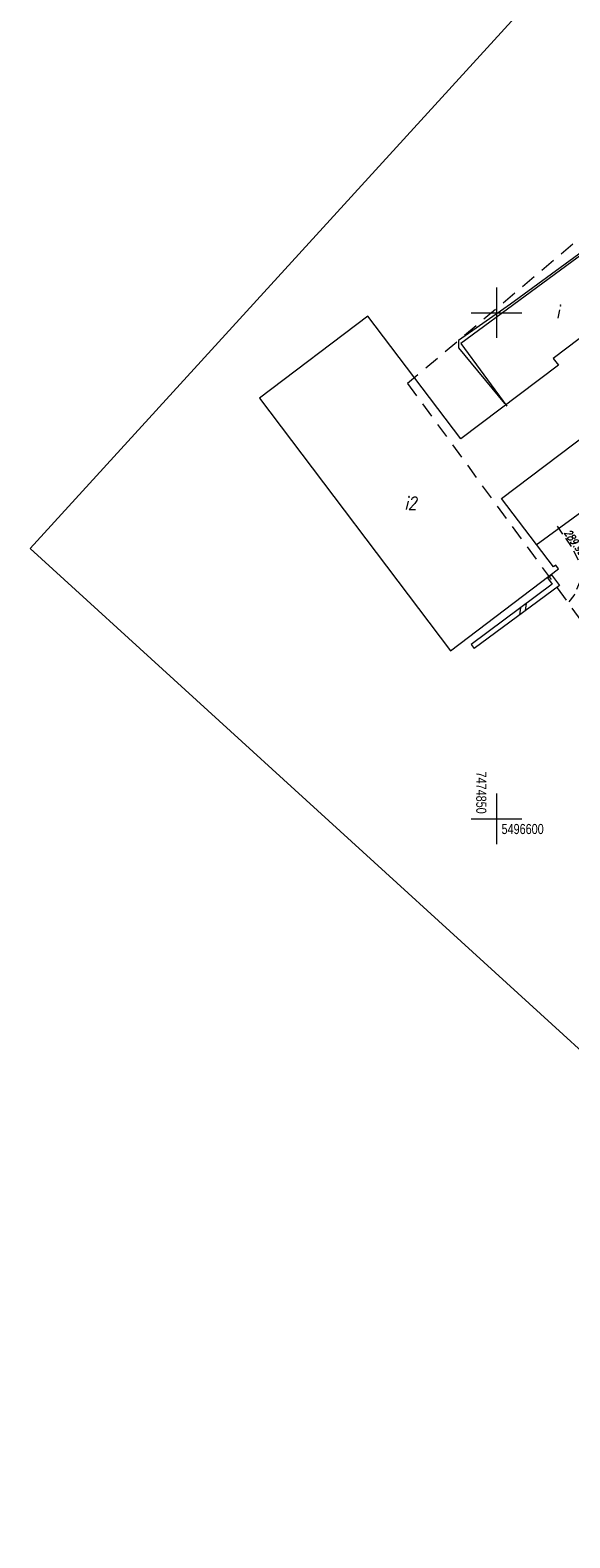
# Model space of a CAD drawing. Header units: metres. Extents: x -1 to 7476305, y 0 to 5497191.
# Tile 2 of 115: x 7474804 to 7474857, y 5496529 to 5496678. Entities that reach past the tile are written whole.
import ezdxf
from ezdxf.enums import TextEntityAlignment as Align

# ---------------------------------------------------------------- set-up
doc = ezdxf.new("R2010")
doc.units = ezdxf.units.M
doc.linetypes.add('EGBO02-500', pattern=[2.5, 1.5, -1])
doc.linetypes.add('KTCR02-500', pattern=[1.5, 1, -0.5])
for name, color, linetype, lineweight, true_color in [('BUIB02_01', 7, 'Continuous', 5, 0x0a0909), ('EGBB01', 7, 'Continuous', 5, 0x0a0909), ('EGBO02', 7, 'Continuous', 5, 0x0a0909), ('KTCR02', 7, 'Continuous', 5, 0x0a0909), ('RAMKA_DRUK', 7, 'Continuous', 5, 0x0a0909), ('RTPW01', 7, 'Continuous', 5, 0x0a0909), ('RTPW02', 7, 'Continuous', 5, 0x0a0909), ('SUPE_01', 7, 'Continuous', 5, 0x0a0909), ('Warstwa 1', 7, 'Continuous', 5, 0x0a0909)]:
    doc.layers.add(name, color=color, linetype=linetype, lineweight=lineweight, true_color=true_color)
doc.styles.add('Style-ITALIC_1250', font='ITALIC_1250.shx')
doc.styles.add('Style-WORKING_1250', font='WORKING_1250.shx')

# ---------------------------------------------------------------- blocks, each defined once
blk = doc.blocks.new('MDCP_klauzula')
at = {"layer": 'BUIB02_01', "color": 252, "linetype": 'Continuous', "lineweight": 18}
for p, q in [((7474855.03, 5496623.82), (7474855.43, 5496624.11)), ((7474852.38, 5496620.85), (7474852.27, 5496620.15)), ((7474852.94, 5496621.27), (7474852.84, 5496620.57)), ((7474847.49, 5496617.23), (7474847.79, 5496616.83))]:
    blk.add_line(p, q, dxfattribs=at)
at = {"layer": 'BUIB02_01', "color": 252, "linetype": 'Continuous', "lineweight": 18, "flags": 128}
for points in [[(7474855.03, 5496623.82), (7474855.51, 5496623.17), (7474847.49, 5496617.23)], [(7474855.43, 5496624.11), (7474856.21, 5496623.06), (7474847.79, 5496616.83)]]:
    blk.add_lwpolyline(points, dxfattribs=at)
at = {"layer": 'EGBB01', "color": 252, "linetype": 'Continuous', "lineweight": 18, "flags": 128}
blk.add_lwpolyline([(7474872.48, 5496658.24), (7474855.61, 5496645.48), (7474856.11, 5496644.82), (7474846.49, 5496637.54), (7474837.31, 5496649.67), (7474826.59, 5496641.56), (7474845.46, 5496616.61), (7474856.13, 5496624.69), (7474855.86, 5496625.05), (7474855.64, 5496624.88), (7474850.51, 5496631.66), (7474860.47, 5496639.19), (7474862.77, 5496636.15), (7474879.58, 5496648.86), (7474872.48, 5496658.24)], close=True, dxfattribs=at)
for points in [[(7474863.01, 5496651.08), (7474859.2, 5496656.29), (7474846.47, 5496646.96), (7474851.02, 5496640.76)], [(7474862.65, 5496636.31), (7474864.03, 5496634.42), (7474853.91, 5496627.04)]]:
    blk.add_lwpolyline(points, dxfattribs=at)
at = {"layer": 'EGBO02', "color": 252, "linetype": 'EGBO02-500', "lineweight": 18, "flags": 128}
blk.add_lwpolyline([(7474841.22, 5496643), (7474887.13, 5496580.23), (7474952.72, 5496636.53), (7475011.49, 5496696.7), (7475042.45, 5496728.27), (7475075.82, 5496754.64), (7475151.98, 5496814.31), (7475207.79, 5496879.8), (7475244.47, 5496937.34), (7475261.93, 5496992.56), (7475290.27, 5497036.6), (7475361.87, 5497109.05), (7475312.93, 5497156.38), (7475281.54, 5497123.71), (7475238.61, 5497076.13), (7475203.1, 5497029.31), (7475176.13, 5496968.87), (7475152.28, 5496929.36), (7475127.02, 5496890.88), (7475061.02, 5496837.94), (7474956.29, 5496739.91), (7474841.22, 5496643)], close=True, dxfattribs=at)
at = {"layer": 'KTCR02', "color": 252, "linetype": 'KTCR02-500', "lineweight": 18, "flags": 128}
blk.add_lwpolyline([(7474857.17, 5496621.43), (7474857.67, 5496622.05), (7474858.4, 5496623.83), (7474858.26, 5496625.27), (7474857.44, 5496626.86), (7474856.02, 5496628.9)], dxfattribs=at)
at = {"layer": 'RAMKA_DRUK', "color": 252, "linetype": 'Continuous', "lineweight": 18, "flags": 128}
blk.add_lwpolyline([(7475318.82, 5497191.06), (7474803.96, 5496626.71), (7474911.08, 5496528.99), (7475425.94, 5497093.33)], dxfattribs=at)
at = {"layer": 'SUPE_01', "color": 1, "linetype": 'Continuous', "lineweight": 13, "true_color": 0xfa0000, "flags": 128}
blk.add_lwpolyline([(7474866.25, 5496660.81), (7474866.45, 5496660.44), (7474865.49, 5496659.69), (7474864.51, 5496660.16), (7474860.33, 5496657.39), (7474851.37, 5496650.85), (7474846.24, 5496647.24), (7474846.24, 5496646.54), (7474850.8, 5496641.03)], dxfattribs=at)
at = {"layer": 'Warstwa 1', "color": 252, "linetype": 'Continuous', "lineweight": 18}
for p, q in [((7474850, 5496652.5), (7474850, 5496647.5)), ((7474847.5, 5496650), (7474852.5, 5496650)), ((7474850, 5496602.5), (7474850, 5496597.5)), ((7474847.5, 5496600), (7474852.5, 5496600))]:
    blk.add_line(p, q, dxfattribs=at)
at = {"layer": 'EGBB01', "color": 252, "linetype": 'Continuous', "lineweight": 18, "style": 'Style-ITALIC_1250', "width": 0.8}
for s, p in [('i', (7474856.05, 5496650.08)), ('i2', (7474841.52, 5496631.19))]:
    blk.add_text(s, height=1.25, dxfattribs=at).set_placement(p, align=Align.MIDDLE_CENTER)
at = {"layer": 'RTPW02', "color": 252, "linetype": 'Continuous', "lineweight": 18, "style": 'Style-ITALIC_1250', "width": 0.8}
blk.add_text('289.95', height=0.75, rotation=304.7314, dxfattribs=at).set_placement((7474856.65, 5496628.26))
at = {"layer": 'Warstwa 1', "color": 252, "linetype": 'Continuous', "lineweight": 18, "style": 'Style-WORKING_1250', "width": 0.8}
blk.add_text('7474850', height=1, rotation=270, dxfattribs=at).set_placement((7474849, 5496600.51), align=Align.TOP_RIGHT)
blk.add_text('5496600', height=1, dxfattribs=at).set_placement((7474850.5, 5496598.5))

msp = doc.modelspace()

# ---------------------------------------------------------------- block references
at = {"layer": 'RTPW01', "color": 18, "lineweight": 30, "true_color": 0x000000}
msp.add_blockref('MDCP_klauzula', (0, 0), dxfattribs=at)

doc.saveas('drawing.dxf')
